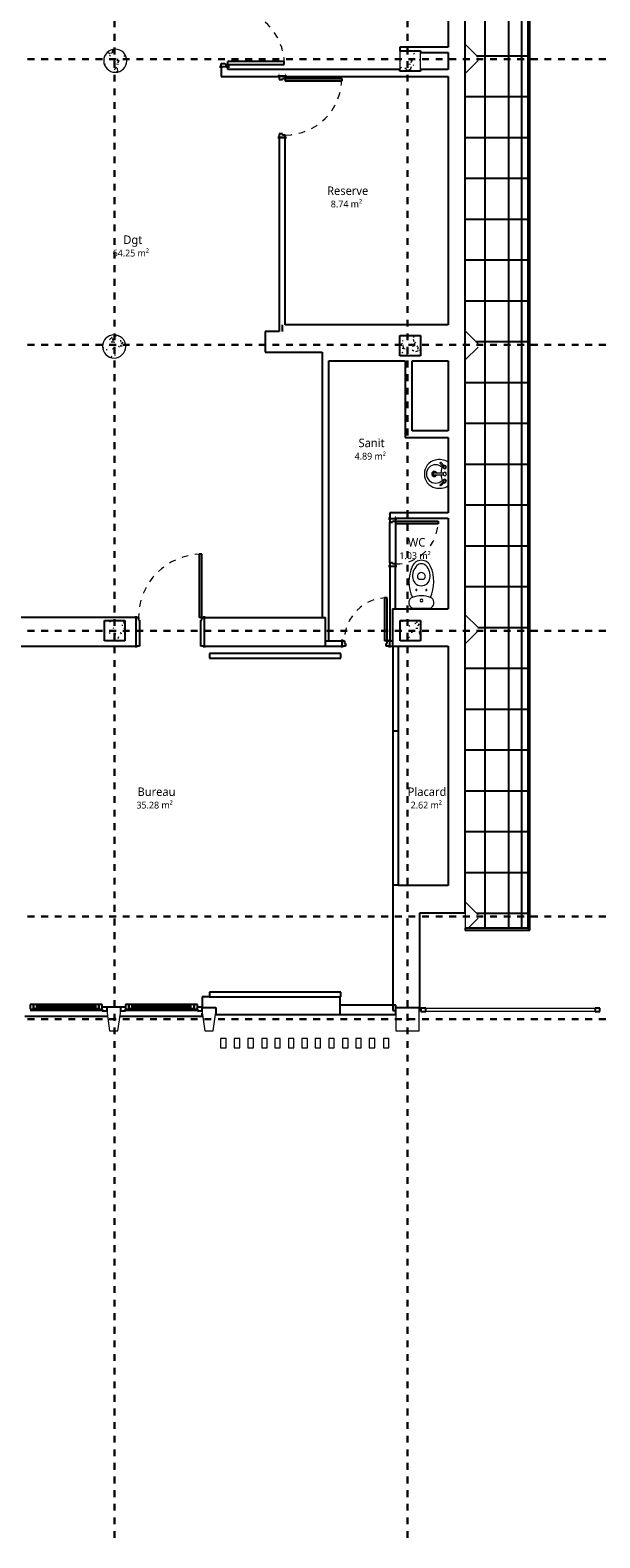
# Model space of a CAD drawing. Header units: metres. Extents: x -21.5 to 32.8, y -37.3 to -3.8.
# Tile 11 of 14: x 5.9 to 14.3, y -37.3 to -15.2. Entities that reach past the tile are written whole.
import ezdxf

# ---------------------------------------------------------------- set-up
doc = ezdxf.new("R2010")
doc.units = ezdxf.units.M
doc.linetypes.add('Ligne de quadrillage', pattern=[0.022225, 0.0127, -0.003175, 0.003175, -0.003175])
doc.linetypes.add('Tiret', pattern=[0.0025, 0.00125, -0.00125])
for name, color, linetype, lineweight in [('A-AREA-IDEN', 250, 'Continuous', 30), ('A-CLNG', 250, 'Continuous', 25), ('A-CLNG-PATT', 250, 'Continuous', 25), ('A-DOOR', 250, 'Continuous', 25), ('A-DOOR-FRAM', 250, 'Continuous', 25), ('A-GENM', 250, 'Continuous', 18), ('A-GLAZ', 250, 'Continuous', 25), ('A-GLAZ-CURT', 250, 'Continuous', 18), ('A-GLAZ-CWMG', 250, 'Continuous', 18), ('A-WALL', 250, 'Continuous', 25), ('I-WALL', 250, 'Continuous', 25), ('P-SANR-FIXT', 250, 'Continuous', 18), ('S-COLS', 250, 'Continuous', 18), ('S-GRID', 250, 'Continuous', 30)]:
    doc.layers.add(name, color=color, linetype=linetype, lineweight=lineweight)
doc.styles.add('Trebuchet MS', font='trebuc.ttf', dxfattribs={"height": 0.125})
doc.styles.add('Trebuchet MS_2', font='trebuc.ttf', dxfattribs={"height": 0.1})
pattern_1 = [(50, (0, 0), (0.3647987, -0.031967), [0.038, -0.419]), (355, (0, 0), (-0.070921, 0.382637), [0.03, -0.335]), (100.451, (0.03, -0.003), (0.294358, 0.3502047), [0.032, -0.356]), (46.184, (0, 0.102), (0.542072, -0.083569), [0.057, -0.629]), (96.636, (0.045, 0.095), (0.474956, 0.495204), [0.049, -0.534]), (351.184, (0, 0.102), (0.47449, 0.495128), [0.046, -0.503]), (21, (0.051, 0.076), (0.3035623, -0.204817), [0.038, -0.419]), (326, (0.051, 0.076), (0.1234774, 0.369045), [0.03, -0.335]), (71.451, (0.076, 0.059), (0.427234, 0.1635883), [0.032, -0.356]), (37.5, (0, 0), (0.0065432, 0.1688822), [0.017, -0.314, 0.017, -0.324, -0.337]), (37.5, (0, 0), (0.0065432, 0.1688822), [-0.672, 0.017, -0.32]), (7.5, (0, 0), (0.1340145, 0.2002052), [0.017, -0.177, 0.017, -0.307, -0.128]), (7.5, (0, 0), (0.1340145, 0.2002052), [-0.518, 0.017, -0.112]), (327.5, (-0.113, 0), (0.27126974, -0.0115642), [0.017, -0.11, 0.017, -0.379, -0.526]), (327.5, (-0.113, 0), (0.27126974, -0.0115642), [-0.523, 0.017, -0.509]), (317.5, (-0.164, 0), (0.2964495, 0.0511634), [0.017, -0.148, 0.017, -0.246, -0.373]), (317.5, (-0.164, 0), (0.2964495, 0.0511634), [-0.428, 0.017, -0.357])]
pattern_2 = [(180, (15.558, -22.168), (-7e-17, -0.6), []), (270, (15.558, -22.168), (0.6, 4e-17), [])]

# ---------------------------------------------------------------- blocks, each defined once
blk = doc.blocks.new('Poteaux porteurs 50 - Poteaux porteurs 1-508881-Niveau 1')
at = {"layer": 'S-COLS'}
for p, q in [((-10.941, -29.554), (-11.141, -29.554)), ((-11.141, -29.554), (-11.141, -29.635)), ((-11.141, -29.635), (-11.103, -29.894)), ((-10.98, -29.894), (-10.941, -29.635)), ((-10.941, -29.635), (-10.941, -29.554)), ((-11.103, -29.894), (-10.98, -29.894))]:
    blk.add_line(p, q, dxfattribs=at)
blk = doc.blocks.new('Poteaux porteurs 51 - Poteaux porteurs 1-508900-Niveau 1')
at = {"layer": 'S-COLS'}
for p, q in [((-10.941, -29.554), (-11.141, -29.554)), ((-11.141, -29.554), (-11.141, -29.635)), ((-11.141, -29.635), (-11.138, -29.658)), ((-11.138, -29.658), (-11.103, -29.894)), ((-10.98, -29.894), (-10.945, -29.658)), ((-10.945, -29.658), (-10.941, -29.635)), ((-10.941, -29.635), (-10.941, -29.554)), ((-11.103, -29.894), (-10.98, -29.894))]:
    blk.add_line(p, q, dxfattribs=at)
blk = doc.blocks.new('MR 1 Vantail - MR 1 Vantail-514338-Niveau 1')
at = {"layer": 'A-GLAZ'}
for p, q in [((-0.47, 0.027), (-0.53, 0.027)), ((-0.53, 0.027), (-0.53, -0.043)), ((-0.43, 0.017), (-0.48, 0.017)), ((-0.48, 0.017), (-0.48, -0.043)), ((-0.48, -0.043), (-0.48, 0.017)), ((-0.48, 0.017), (-0.47, 0.017)), ((0.47, 0.027), (-0.47, 0.027)), ((-0.47, 0.017), (-0.47, 0.027)), ((0.43, 0.017), (-0.43, 0.017)), ((-0.43, -0.043), (-0.43, 0.017)), ((0.48, 0.017), (0.43, 0.017)), ((0.43, 0.017), (0.43, -0.043)), ((0.47, 0.027), (0.47, 0.017)), ((0.53, 0.027), (0.47, 0.027)), ((0.47, 0.017), (0.48, 0.017)), ((0.48, -0.043), (0.48, 0.017)), ((0.48, 0.017), (0.48, -0.043)), ((0.53, -0.043), (0.53, 0.027)), ((-0.53, -0.043), (-0.48, -0.043)), ((-0.48, -0.043), (-0.43, -0.043)), ((0.43, -0.007), (-0.43, -0.007)), ((-0.43, -0.007), (-0.43, -0.019)), ((-0.43, -0.019), (0.43, -0.019)), ((-0.43, -0.043), (0.43, -0.043)), ((0.43, -0.019), (0.43, -0.007)), ((0.43, -0.043), (0.48, -0.043)), ((0.48, -0.043), (0.53, -0.043))]:
    blk.add_line(p, q, dxfattribs=at)
blk = doc.blocks.new('Meneau rectangulaire - 50 x 35-514339-Niveau 1')
at = {"layer": 'A-GLAZ-CWMG', "lineweight": 25}
for p, q in [((0, 0), (-0.07, 0)), ((0, -0.05), (0, 0)), ((-0.07, -0.027), (-0.07, -0.05)), ((-0.07, -0.05), (0, -0.05))]:
    blk.add_line(p, q, dxfattribs=at)
blk = doc.blocks.new('Meneau rectangulaire - 50 x 35-V7-Niveau 1')
at = {"layer": 'A-GLAZ-CWMG'}
blk.add_line((-11.211, -29.6), (-12.271, -29.6), dxfattribs=at)
blk = doc.blocks.new('Meneau rectangulaire - 50 x 35-514341-Niveau 1')
at = {"layer": 'A-GLAZ-CWMG', "lineweight": 25}
for p, q in [((-0.07, 0), (0, 0)), ((0, 0), (0, -0.05)), ((-0.07, -0.05), (-0.07, -0.027)), ((0, -0.05), (-0.07, -0.05))]:
    blk.add_line(p, q, dxfattribs=at)
blk = doc.blocks.new('Int_ Simple - PP _0_63m x 2_04m_-487402-Niveau 1')
at = {"layer": 'A-DOOR'}
for p, q in [((0.28, 0.67), (0.24, 0.67)), ((0.24, 0.67), (0.24, 0.04)), ((0.28, 0.04), (0.28, 0.67)), ((0.28, 0.04), (0.24, 0.04))]:
    blk.add_line(p, q, dxfattribs=at)
at = {"layer": 'A-DOOR', "lineweight": 35}
for p, q in [((-0.4, 0.04), (-0.4, 0.045)), ((-0.4, 0.045), (-0.37, 0.045)), ((-0.37, 0.04), (-0.4, 0.04)), ((-0.37, 0.045), (-0.37, 0.04)), ((0.3, 0.04), (0.3, 0.045)), ((0.3, 0.045), (0.33, 0.045)), ((0.33, 0.04), (0.3, 0.04)), ((0.33, 0.045), (0.33, 0.04)), ((-0.4, -0.045), (-0.4, -0.04)), ((-0.4, -0.04), (-0.37, -0.04)), ((-0.37, -0.045), (-0.4, -0.045)), ((-0.37, -0.04), (-0.37, -0.045)), ((0.3, -0.045), (0.3, -0.04)), ((0.3, -0.04), (0.33, -0.04)), ((0.33, -0.045), (0.3, -0.045)), ((0.33, -0.04), (0.33, -0.045))]:
    blk.add_line(p, q, dxfattribs=at)
at = {"layer": 'A-DOOR', "linetype": 'Tiret', "lineweight": 18}
blk.add_arc((0.28, 0.04), 0.63, 90, 180, dxfattribs=at)
at = {"layer": 'A-DOOR-FRAM'}
for p, q in [((-0.385, 0.04), (-0.35, 0.04)), ((-0.385, -0.04), (-0.385, 0.04)), ((-0.35, 0.04), (-0.35, 0)), ((0.28, 0.04), (0.315, 0.04)), ((0.28, 0), (0.28, 0.04)), ((0.315, 0.04), (0.315, -0.04)), ((-0.335, -0.04), (-0.385, -0.04)), ((-0.35, 0), (-0.335, 0)), ((-0.335, 0), (-0.335, -0.04)), ((0.265, 0), (0.28, 0)), ((0.265, -0.04), (0.265, 0)), ((0.315, -0.04), (0.265, -0.04))]:
    blk.add_line(p, q, dxfattribs=at)
blk = doc.blocks.new('Int_ Simple - PP _0_63m x 2_04m_-527112-Niveau 1')
at = {"layer": 'A-DOOR', "lineweight": 35}
for p, q in [((-0.37, 0.045), (-0.4, 0.045)), ((-0.4, 0.045), (-0.4, 0.04)), ((-0.4, 0.04), (-0.37, 0.04)), ((-0.37, 0.04), (-0.37, 0.045)), ((0.33, 0.045), (0.3, 0.045)), ((0.3, 0.045), (0.3, 0.04)), ((0.3, 0.04), (0.33, 0.04)), ((0.33, 0.04), (0.33, 0.045)), ((-0.37, -0.04), (-0.4, -0.04)), ((-0.4, -0.04), (-0.4, -0.045)), ((-0.4, -0.045), (-0.37, -0.045)), ((-0.37, -0.045), (-0.37, -0.04)), ((0.33, -0.04), (0.3, -0.04)), ((0.3, -0.04), (0.3, -0.045)), ((0.3, -0.045), (0.33, -0.045)), ((0.33, -0.045), (0.33, -0.04))]:
    blk.add_line(p, q, dxfattribs=at)
at = {"layer": 'A-DOOR'}
for p, q in [((0.28, -0.04), (0.24, -0.04)), ((0.24, -0.67), (0.24, -0.04)), ((0.28, -0.04), (0.28, -0.67)), ((0.28, -0.67), (0.24, -0.67))]:
    blk.add_line(p, q, dxfattribs=at)
at = {"layer": 'A-DOOR', "linetype": 'Tiret', "lineweight": 18}
blk.add_arc((0.28, -0.04), 0.63, 180, 270, dxfattribs=at)
at = {"layer": 'A-DOOR-FRAM'}
for p, q in [((-0.385, 0.04), (-0.385, -0.04)), ((-0.335, 0.04), (-0.385, 0.04)), ((-0.35, -0.04), (-0.35, 0)), ((-0.35, 0), (-0.335, 0)), ((-0.335, 0), (-0.335, 0.04)), ((0.315, 0.04), (0.265, 0.04)), ((0.265, 0.04), (0.265, 0)), ((0.265, 0), (0.28, 0)), ((0.28, 0), (0.28, -0.04)), ((0.315, -0.04), (0.315, 0.04)), ((-0.385, -0.04), (-0.35, -0.04)), ((0.28, -0.04), (0.315, -0.04))]:
    blk.add_line(p, q, dxfattribs=at)
blk = doc.blocks.new('WC à réservoir - WC à réservoir-288686-Niveau 1')
at = {"layer": 'P-SANR-FIXT'}
for p, q in [((0, 0.163), (-0.147, 0.163)), ((-0.147, 0.163), (-0.147, 0.154)), ((0.147, 0.163), (0, 0.163)), ((0.147, 0.154), (0.147, 0.163)), ((-0.043, -0.268), (-0.031, -0.255)), ((-0.031, -0.255), (0.031, -0.255)), ((0.031, -0.255), (0.043, -0.268))]:
    blk.add_line(p, q, dxfattribs=at)
for centre, radius, start, end in [((-0.103, 0.084), 0.0825, 122.2745, 248.8192), ((0.375, -0.225), 0.558, 155.3903, 203.7969), ((0, 0.325), 0.344, 246.8782, 293.1218), ((0, 0.052), 0.02, 0, 180), ((0, 0.052), 0.02, 180, 0), ((0.103, 0.084), 0.0825, 291.1808, 57.7255), ((-0.375, -0.225), 0.558, 336.2031, 24.6097), ((0, -0.293), 0.128, 89.9985, 170.9061), ((-0.073, -0.103), 0.00783, 0, 180), ((-0.073, -0.103), 0.00783, 180, 360), ((0, -0.293), 0.128, 42.4453, 90.0015), ((0.075, -0.103), 0.00783, 360, 180), ((0.075, -0.103), 0.00783, 180, 360), ((0, -0.293), 0.128, 9.0939, 42.4453), ((0.091, -0.308), 0.22, 170.9061, 224.3974), ((-0.008, -0.303), 0.05, 135, 197.1865), ((0, -0.301), 0.0581, 197.1865, 342.8171), ((0.008, -0.303), 0.05, 342.8171, 45), ((-0.091, -0.308), 0.22, 315.6026, 9.0939), ((0.001, -0.39), 0.15, 203.7969, 269.4689), ((-0.008, -0.404), 0.0816, 224.3974, 275.8355), ((-0.001, -0.39), 0.15, 270.5311, 336.2031), ((0.008, -0.404), 0.0816, 264.1645, 315.6026)]:
    blk.add_arc(centre, radius, start, end, dxfattribs=at)
blk = doc.blocks.new('Lavabo mural - 05 - 440mm x 350mm-290551-Niveau 1')
at = {"layer": 'P-SANR-FIXT'}
for p, q in [((-0.172, -0.11), (-0.117, -0.056)), ((-0.161, -0.121), (-0.107, -0.067)), ((-0.015, -0.215), (-0.015, -0.071)), ((0.015, -0.215), (0.015, -0.071)), ((0.164, -0.121), (0.11, -0.067)), ((0.175, -0.11), (0.12, -0.056))]:
    blk.add_line(p, q, dxfattribs=at)
for centre, radius, start, end in [((0.053, -0.131), 0.264, 150.3649, 193.6351), ((-0.053, -0.131), 0.264, 346.3649, 29.6351), ((-0.006, -0.145), 0.204, 193.6351, 271.6558), ((0, -0.184), 0.135, 135.4629, 45.0556), ((-0.101, -0.051), 0.025, 0, 180), ((-0.101, -0.051), 0.025, 180, 207.0533), ((-0.101, -0.051), 0.017, 360, 180), ((-0.101, -0.051), 0.017, 180, 198.0596), ((-0.101, -0.051), 0.017, 198.0596, 360), ((-0.101, -0.051), 0.025, 242.9467, 0), ((-0.002, 0.16), 0.267, 249.1986, 267.1093), ((0, -0.204), 0.0386, 112.8828, 180), ((0, -0.204), 0.0386, 180, 360), ((0, -0.051), 0.025, 0, 180), ((0, -0.051), 0.025, 180, 0), ((0, -0.204), 0.0235, 129.6826, 180), ((0, -0.204), 0.0235, 180, 360), ((0.006, -0.145), 0.204, 268.3442, 346.3649), ((-0.002, 0.16), 0.267, 273.5606, 291.3199), ((0, -0.204), 0.0386, 360, 67.1178), ((0, -0.204), 0.0235, 360, 50.3185), ((0.104, -0.051), 0.025, 360, 180), ((0.104, -0.051), 0.025, 180, 297.0533), ((0.104, -0.051), 0.017, 0, 180), ((0.104, -0.051), 0.017, 180, 0), ((0.104, -0.051), 0.025, 332.9467, 360)]:
    blk.add_arc(centre, radius, start, end, dxfattribs=at)
for centre, major_axis, ratio, start_param, end_param in [((-0.166, -0.116), (-0.00545, 0.00545), 0.274309, 0, 3.141593), ((0, -0.215), (-0.015, 0), 0.428525, 0, 3.141593), ((0.17, -0.116), (0.00545, 0.00545), 0.274309, 3.141593, 6.283185)]:
    blk.add_ellipse(centre, major_axis=major_axis, ratio=ratio, start_param=start_param, end_param=end_param, dxfattribs=at)
blk = doc.blocks.new('Int_ Simple - PP0_93x2_04-527800-Niveau 1')
at = {"layer": 'A-DOOR'}
for p, q in [((0.43, 1.14), (0.39, 1.14)), ((0.39, 1.14), (0.39, 0.21)), ((0.43, 0.21), (0.43, 1.14)), ((0.43, 0.21), (0.39, 0.21))]:
    blk.add_line(p, q, dxfattribs=at)
at = {"layer": 'A-DOOR', "lineweight": 35}
for p, q in [((-0.55, 0.21), (-0.55, 0.215)), ((-0.55, 0.215), (-0.52, 0.215)), ((-0.52, 0.21), (-0.55, 0.21)), ((-0.52, 0.215), (-0.52, 0.21)), ((0.45, 0.21), (0.45, 0.215)), ((0.45, 0.215), (0.48, 0.215)), ((0.48, 0.21), (0.45, 0.21)), ((0.48, 0.215), (0.48, 0.21)), ((-0.55, -0.215), (-0.55, -0.21)), ((-0.55, -0.21), (-0.52, -0.21)), ((-0.52, -0.215), (-0.55, -0.215)), ((-0.52, -0.21), (-0.52, -0.215)), ((0.45, -0.215), (0.45, -0.21)), ((0.45, -0.21), (0.48, -0.21)), ((0.48, -0.215), (0.45, -0.215)), ((0.48, -0.21), (0.48, -0.215))]:
    blk.add_line(p, q, dxfattribs=at)
at = {"layer": 'A-DOOR', "linetype": 'Tiret', "lineweight": 18}
blk.add_arc((0.43, 0.21), 0.93, 90, 180, dxfattribs=at)
at = {"layer": 'A-DOOR-FRAM'}
for p, q in [((-0.535, 0.21), (-0.5, 0.21)), ((-0.535, -0.21), (-0.535, 0.21)), ((-0.5, 0.21), (-0.5, 0.17)), ((-0.5, 0.17), (-0.485, 0.17)), ((-0.485, 0.17), (-0.485, -0.21)), ((0.415, 0.17), (0.43, 0.17)), ((0.415, -0.21), (0.415, 0.17)), ((0.43, 0.21), (0.465, 0.21)), ((0.43, 0.17), (0.43, 0.21)), ((0.465, 0.21), (0.465, -0.21)), ((-0.485, -0.21), (-0.535, -0.21)), ((0.465, -0.21), (0.415, -0.21))]:
    blk.add_line(p, q, dxfattribs=at)
blk = doc.blocks.new('Int_ Simple - PP _0_83m x 2_04m_-299284-Niveau 1')
at = {"layer": 'A-DOOR'}
for p, q in [((0.38, 0.88), (0.34, 0.88)), ((0.34, 0.88), (0.34, 0.05)), ((0.38, 0.05), (0.38, 0.88)), ((0.38, 0.05), (0.34, 0.05))]:
    blk.add_line(p, q, dxfattribs=at)
at = {"layer": 'A-DOOR', "lineweight": 35}
for p, q in [((-0.5, 0.05), (-0.5, 0.055)), ((-0.5, 0.055), (-0.47, 0.055)), ((-0.47, 0.05), (-0.5, 0.05)), ((-0.47, 0.055), (-0.47, 0.05)), ((0.4, 0.05), (0.4, 0.055)), ((0.4, 0.055), (0.43, 0.055)), ((0.43, 0.05), (0.4, 0.05)), ((0.43, 0.055), (0.43, 0.05)), ((-0.5, -0.055), (-0.5, -0.05)), ((-0.5, -0.05), (-0.47, -0.05)), ((-0.47, -0.055), (-0.5, -0.055)), ((-0.47, -0.05), (-0.47, -0.055)), ((0.4, -0.055), (0.4, -0.05)), ((0.4, -0.05), (0.43, -0.05)), ((0.43, -0.055), (0.4, -0.055)), ((0.43, -0.05), (0.43, -0.055))]:
    blk.add_line(p, q, dxfattribs=at)
at = {"layer": 'A-DOOR', "linetype": 'Tiret', "lineweight": 18}
blk.add_arc((0.38, 0.05), 0.83, 90, 180, dxfattribs=at)
at = {"layer": 'A-DOOR-FRAM'}
for p, q in [((-0.485, 0.05), (-0.45, 0.05)), ((-0.485, -0.05), (-0.485, 0.05)), ((-0.45, 0.05), (-0.45, 0.01)), ((-0.45, 0.01), (-0.435, 0.01)), ((-0.435, 0.01), (-0.435, -0.05)), ((0.365, 0.01), (0.38, 0.01)), ((0.365, -0.05), (0.365, 0.01)), ((0.38, 0.05), (0.415, 0.05)), ((0.38, 0.01), (0.38, 0.05)), ((0.415, 0.05), (0.415, -0.05)), ((-0.435, -0.05), (-0.485, -0.05)), ((0.415, -0.05), (0.365, -0.05))]:
    blk.add_line(p, q, dxfattribs=at)
blk = doc.blocks.new('Int_ Simple - PP _0_83m x 2_04m_-546547-Niveau 1')
at = {"layer": 'A-DOOR', "lineweight": 35}
for p, q in [((-0.47, 0.05), (-0.5, 0.05)), ((-0.5, 0.05), (-0.5, 0.045)), ((-0.5, 0.045), (-0.47, 0.045)), ((-0.47, 0.045), (-0.47, 0.05)), ((0.43, 0.05), (0.4, 0.05)), ((0.4, 0.05), (0.4, 0.045)), ((0.4, 0.045), (0.43, 0.045)), ((0.43, 0.045), (0.43, 0.05)), ((-0.47, -0.045), (-0.5, -0.045)), ((-0.5, -0.045), (-0.5, -0.05)), ((-0.5, -0.05), (-0.47, -0.05)), ((-0.47, -0.05), (-0.47, -0.045)), ((0.43, -0.045), (0.4, -0.045)), ((0.4, -0.045), (0.4, -0.05)), ((0.4, -0.05), (0.43, -0.05)), ((0.43, -0.05), (0.43, -0.045))]:
    blk.add_line(p, q, dxfattribs=at)
at = {"layer": 'A-DOOR'}
for p, q in [((0.38, -0.045), (0.34, -0.045)), ((0.34, -0.875), (0.34, -0.045)), ((0.38, -0.045), (0.38, -0.875)), ((0.38, -0.875), (0.34, -0.875))]:
    blk.add_line(p, q, dxfattribs=at)
at = {"layer": 'A-DOOR', "linetype": 'Tiret', "lineweight": 18}
blk.add_arc((0.38, -0.045), 0.83, 180, 270, dxfattribs=at)
at = {"layer": 'A-DOOR-FRAM'}
for p, q in [((-0.485, 0.045), (-0.485, -0.045)), ((-0.435, 0.045), (-0.485, 0.045)), ((-0.435, -0.005), (-0.435, 0.045)), ((0.415, 0.045), (0.365, 0.045)), ((0.365, 0.045), (0.365, -0.005)), ((0.415, -0.045), (0.415, 0.045)), ((-0.485, -0.045), (-0.45, -0.045)), ((-0.45, -0.045), (-0.45, -0.005)), ((-0.45, -0.005), (-0.435, -0.005)), ((0.365, -0.005), (0.38, -0.005)), ((0.38, -0.005), (0.38, -0.045)), ((0.38, -0.045), (0.415, -0.045))]:
    blk.add_line(p, q, dxfattribs=at)
blk = doc.blocks.new('décoration6 - décoration-622871-Niveau 1')
at = {"layer": 'A-GENM'}
for p, q in [((20.394, -28.197), (20.206, -28.008)), ((20.206, -28.435), (20.394, -28.246))]:
    blk.add_line(p, q, dxfattribs=at)
blk = doc.blocks.new('décoration7 - décoration-622906-Niveau 1')
at = {"layer": 'A-GENM'}
for p, q in [((20.394, -28.197), (20.206, -28.008)), ((20.206, -28.435), (20.394, -28.246))]:
    blk.add_line(p, q, dxfattribs=at)
blk = doc.blocks.new('décoration8 - décoration-622923-Niveau 1')
at = {"layer": 'A-GENM'}
for p, q in [((20.394, -28.197), (20.206, -28.008)), ((20.206, -28.435), (20.394, -28.246))]:
    blk.add_line(p, q, dxfattribs=at)
blk = doc.blocks.new('décoration9 - décoration-622940-Niveau 1')
at = {"layer": 'A-GENM'}
for p, q in [((20.394, -28.197), (20.206, -28.008)), ((20.206, -28.167), (20.206, -28.394)), ((20.247, -28.394), (20.394, -28.246)), ((20.206, -28.435), (20.219, -28.421)), ((20.206, -28.421), (20.206, -28.435))]:
    blk.add_line(p, q, dxfattribs=at)
blk = doc.blocks.new('Plafonds 2 - Plafonds 2-623258-Niveau 1')
at = {"layer": 'A-CLNG-PATT'}
h = blk.add_hatch(dxfattribs=at)
h.set_pattern_fill('FP_7', color=256, style=0, pattern_type=2)
h.set_pattern_definition([(270, (12.168, -22.168), (0.451, 3e-17), []), (0, (12.168, -22.168), (0, 0.6), [])])
h.paths.add_polyline_path([(12.963, -28.388), (12.963, -11.436), (12.515, -11.436), (12.515, -11.454), (12.326, -11.642), (12.326, -15.4), (12.515, -15.588), (12.515, -15.637), (12.326, -15.826), (12.326, -19.611), (12.515, -19.8), (12.515, -19.849), (12.326, -20.038), (12.326, -23.783), (12.515, -23.971), (12.515, -24.021), (12.326, -24.209), (12.326, -28.002), (12.515, -28.191), (12.515, -28.24), (12.367, -28.388), (12.515, -28.388)])
h = blk.add_hatch(dxfattribs=at)
h.set_pattern_fill('FP_6', color=256, style=0, pattern_type=2)
h.set_pattern_definition(pattern_2)
h.paths.add_polyline_path([(13.249, -28.388), (13.249, -11.436), (12.963, -11.436), (12.963, -28.388), (13.096, -28.388)])
h = blk.add_hatch(dxfattribs=at)
h.set_pattern_fill('FP_6', color=256, style=0, pattern_type=2)
h.set_pattern_definition(pattern_2)
h.paths.add_polyline_path([(21.012, -28.388), (21.012, -11.436), (20.721, -11.436), (20.721, -28.388)])
h = blk.add_hatch(dxfattribs=at)
h.set_pattern_fill('FP_5', color=256, style=0, pattern_type=2)
h.set_pattern_definition([(90, (20.366, -22.168), (-0.439, 3e-17), []), (180, (20.366, -22.168), (-7e-17, -0.6), [])])
h.paths.add_polyline_path([(21.55, -28.388), (21.424, -28.262), (21.424, -28.162), (21.578, -28.008), (21.578, -24.219), (21.424, -24.065), (21.424, -23.965), (21.578, -23.811), (21.578, -20.023), (21.424, -19.869), (21.424, -19.769), (21.578, -19.615), (21.578, -15.83), (21.424, -15.676), (21.424, -15.576), (21.578, -15.422), (21.578, -11.658), (21.424, -11.504), (21.424, -11.436), (21.012, -11.436), (21.012, -28.388), (21.424, -28.388)])
at = {"layer": 'A-CLNG'}
for p, q in [((13.279, -11.409), (12.326, -11.409)), ((12.326, -11.409), (12.326, -11.436)), ((12.326, -11.436), (13.279, -11.436)), ((12.963, -11.436), (12.963, -28.388)), ((13.279, -11.436), (13.249, -11.436)), ((13.249, -11.436), (13.249, -28.388)), ((13.279, -11.436), (13.279, -11.409)), ((13.279, -28.388), (13.279, -11.436)), ((21.578, -11.409), (20.612, -11.409)), ((20.612, -11.409), (20.612, -11.436)), ((20.612, -11.436), (21.578, -11.436)), ((20.721, -11.436), (20.612, -11.436)), ((20.612, -11.436), (20.612, -28.388)), ((20.721, -28.388), (20.721, -11.436)), ((21.012, -11.436), (21.012, -28.388)), ((21.578, -11.436), (21.578, -11.409)), ((13.279, -28.388), (12.326, -28.388)), ((12.326, -28.388), (12.326, -28.415)), ((12.326, -28.415), (13.279, -28.415)), ((13.249, -28.388), (13.279, -28.388)), ((13.279, -28.415), (13.279, -28.388)), ((21.578, -28.388), (20.612, -28.388)), ((20.612, -28.388), (20.612, -28.415)), ((20.612, -28.388), (20.721, -28.388)), ((20.612, -28.415), (21.578, -28.415)), ((21.578, -28.415), (21.578, -28.388))]:
    blk.add_line(p, q, dxfattribs=at)
blk = doc.blocks.new('Panneau système - Vitré-623736-Niveau 1')
at = {"layer": 'A-GLAZ-CURT'}
for p, q in [((1.245, 0.045), (-1.245, 0.045)), ((-1.245, 0.045), (-1.245, 0.005)), ((-1.245, 0.005), (1.245, 0.005)), ((1.245, 0.005), (1.245, 0.045))]:
    blk.add_line(p, q, dxfattribs=at)
blk = doc.blocks.new('Meneau rectangulaire - 50 x 35 Alu bleu-623737-Niveau 1')
at = {"layer": 'A-GLAZ-CWMG', "lineweight": 25}
for p, q in [((0, 0), (-0.07, 0)), ((-0.07, 0), (-0.07, -0.05)), ((0, -0.05), (0, 0)), ((-0.07, -0.05), (0, -0.05))]:
    blk.add_line(p, q, dxfattribs=at)
blk = doc.blocks.new('Meneau rectangulaire - 50 x 35 Alu bleu-623738-Niveau 1')
at = {"layer": 'A-GLAZ-CWMG', "lineweight": 25}
for p, q in [((-0.07, 0), (0, 0)), ((-0.07, -0.05), (-0.07, 0)), ((0, 0), (0, -0.05)), ((0, -0.05), (-0.07, -0.05))]:
    blk.add_line(p, q, dxfattribs=at)
blk = doc.blocks.new('Elements de façade - Elements de façade-643253-Niveau 1')
at = {"layer": 'A-GENM'}
for p, q in [((11.205, -30.009), (11.125, -30.009)), ((11.125, -30.009), (11.125, -30.147)), ((11.205, -30.147), (11.205, -30.009)), ((11.125, -30.147), (11.205, -30.147))]:
    blk.add_line(p, q, dxfattribs=at)
blk = doc.blocks.new('Elements de façade1 - Elements de façade-643327-Niveau 1')
at = {"layer": 'A-GENM'}
for p, q in [((11.205, -30.009), (11.125, -30.009)), ((11.125, -30.009), (11.125, -30.147)), ((11.205, -30.147), (11.205, -30.009)), ((11.125, -30.147), (11.205, -30.147))]:
    blk.add_line(p, q, dxfattribs=at)
blk = doc.blocks.new('Elements de façade2 - Elements de façade-643345-Niveau 1')
at = {"layer": 'A-GENM'}
for p, q in [((11.205, -30.009), (11.125, -30.009)), ((11.125, -30.009), (11.125, -30.147)), ((11.205, -30.147), (11.205, -30.009)), ((11.125, -30.147), (11.205, -30.147))]:
    blk.add_line(p, q, dxfattribs=at)
blk = doc.blocks.new('Elements de façade3 - Elements de façade-643363-Niveau 1')
at = {"layer": 'A-GENM'}
for p, q in [((11.205, -30.009), (11.125, -30.009)), ((11.125, -30.009), (11.125, -30.147)), ((11.205, -30.147), (11.205, -30.009)), ((11.125, -30.147), (11.205, -30.147))]:
    blk.add_line(p, q, dxfattribs=at)
blk = doc.blocks.new('Elements de façade4 - Elements de façade-643381-Niveau 1')
at = {"layer": 'A-GENM'}
for p, q in [((11.205, -30.009), (11.125, -30.009)), ((11.125, -30.009), (11.125, -30.147)), ((11.205, -30.147), (11.205, -30.009)), ((11.125, -30.147), (11.205, -30.147))]:
    blk.add_line(p, q, dxfattribs=at)
blk = doc.blocks.new('Elements de façade5 - Elements de façade-643399-Niveau 1')
at = {"layer": 'A-GENM'}
for p, q in [((11.205, -30.009), (11.125, -30.009)), ((11.125, -30.009), (11.125, -30.147)), ((11.205, -30.147), (11.205, -30.009)), ((11.125, -30.147), (11.205, -30.147))]:
    blk.add_line(p, q, dxfattribs=at)
blk = doc.blocks.new('Elements de façade6 - Elements de façade-643417-Niveau 1')
at = {"layer": 'A-GENM'}
for p, q in [((11.205, -30.009), (11.125, -30.009)), ((11.125, -30.009), (11.125, -30.147)), ((11.205, -30.147), (11.205, -30.009)), ((11.125, -30.147), (11.205, -30.147))]:
    blk.add_line(p, q, dxfattribs=at)
blk = doc.blocks.new('Elements de façade7 - Elements de façade-643435-Niveau 1')
at = {"layer": 'A-GENM'}
for p, q in [((11.205, -30.009), (11.125, -30.009)), ((11.125, -30.009), (11.125, -30.147)), ((11.205, -30.147), (11.205, -30.009)), ((11.125, -30.147), (11.205, -30.147))]:
    blk.add_line(p, q, dxfattribs=at)
blk = doc.blocks.new('Elements de façade8 - Elements de façade-643453-Niveau 1')
at = {"layer": 'A-GENM'}
for p, q in [((11.205, -30.009), (11.125, -30.009)), ((11.125, -30.009), (11.125, -30.147)), ((11.205, -30.147), (11.205, -30.009)), ((11.125, -30.147), (11.205, -30.147))]:
    blk.add_line(p, q, dxfattribs=at)
blk = doc.blocks.new('Elements de façade9 - Elements de façade-643471-Niveau 1')
at = {"layer": 'A-GENM'}
for p, q in [((11.205, -30.009), (11.125, -30.009)), ((11.125, -30.009), (11.125, -30.147)), ((11.205, -30.147), (11.205, -30.009)), ((11.125, -30.147), (11.205, -30.147))]:
    blk.add_line(p, q, dxfattribs=at)
blk = doc.blocks.new('Elements de façade10 - Elements de façade-643489-Niveau 1')
at = {"layer": 'A-GENM'}
for p, q in [((11.205, -30.009), (11.125, -30.009)), ((11.125, -30.009), (11.125, -30.147)), ((11.205, -30.147), (11.205, -30.009)), ((11.125, -30.147), (11.205, -30.147))]:
    blk.add_line(p, q, dxfattribs=at)
blk = doc.blocks.new('Elements de façade11 - Elements de façade-643507-Niveau 1')
at = {"layer": 'A-GENM'}
for p, q in [((11.205, -30.009), (11.125, -30.009)), ((11.125, -30.009), (11.125, -30.147)), ((11.205, -30.147), (11.205, -30.009)), ((11.125, -30.147), (11.205, -30.147))]:
    blk.add_line(p, q, dxfattribs=at)
blk = doc.blocks.new('Elements de façade12 - Elements de façade-643525-Niveau 1')
at = {"layer": 'A-GENM'}
for p, q in [((11.205, -30.009), (11.125, -30.009)), ((11.125, -30.009), (11.125, -30.147)), ((11.205, -30.147), (11.205, -30.009)), ((11.125, -30.147), (11.205, -30.147))]:
    blk.add_line(p, q, dxfattribs=at)

msp = doc.modelspace()

# ---------------------------------------------------------------- hatches: boundary and pattern name
at = {"layer": 'S-COLS'}
h = msp.add_hatch(dxfattribs=at)
h.set_pattern_fill('FP_1', color=256, style=0, pattern_type=2)
h.set_pattern_definition(pattern_1)
h.paths.add_polyline_path([(7.181, -15.81), (7.225, -15.805), (7.266, -15.788), (7.302, -15.761), (7.329, -15.725), (7.346, -15.684), (7.351, -15.64), (7.346, -15.596), (7.329, -15.555), (7.302, -15.52), (7.266, -15.493), (7.225, -15.476), (7.181, -15.47), (7.137, -15.476), (7.096, -15.493), (7.061, -15.52), (7.034, -15.555), (7.017, -15.596), (7.011, -15.64), (7.017, -15.684), (7.034, -15.725), (7.061, -15.761), (7.096, -15.788), (7.137, -15.805)])
h = msp.add_hatch(dxfattribs=at)
h.set_pattern_fill('FP_1', color=256, style=0, pattern_type=2)
h.set_pattern_definition(pattern_1)
h.paths.add_polyline_path([(11.667, -15.796), (11.667, -15.496), (11.367, -15.496), (11.367, -15.796)])
h = msp.add_hatch(dxfattribs=at)
h.set_pattern_fill('FP_1', color=256, style=0, pattern_type=2)
h.set_pattern_definition(pattern_1)
h.paths.add_polyline_path([(7.164, -20.009), (7.208, -20.003), (7.249, -19.986), (7.284, -19.959), (7.311, -19.924), (7.328, -19.883), (7.334, -19.839), (7.328, -19.795), (7.311, -19.754), (7.284, -19.719), (7.249, -19.692), (7.208, -19.675), (7.164, -19.669), (7.12, -19.675), (7.079, -19.692), (7.044, -19.719), (7.017, -19.754), (7, -19.795), (6.994, -19.839), (7, -19.883), (7.017, -19.924), (7.044, -19.959), (7.079, -19.986), (7.12, -20.003)])
h = msp.add_hatch(dxfattribs=at)
h.set_pattern_fill('FP_1', color=256, style=0, pattern_type=2)
h.set_pattern_definition(pattern_1)
h.paths.add_polyline_path([(11.667, -19.979), (11.667, -19.679), (11.367, -19.679), (11.367, -19.979)])
h = msp.add_hatch(dxfattribs=at)
h.set_pattern_fill('FP_1', color=256, style=0, pattern_type=2)
h.set_pattern_definition(pattern_1)
h.paths.add_polyline_path([(7.321, -24.166), (7.321, -23.866), (7.021, -23.866), (7.021, -24.166)])
h = msp.add_hatch(dxfattribs=at)
h.set_pattern_fill('FP_1', color=256, style=0, pattern_type=2)
h.set_pattern_definition(pattern_1)
h.paths.add_polyline_path([(11.671, -24.166), (11.671, -23.866), (11.371, -23.866), (11.371, -24.166)])

# ---------------------------------------------------------------- linework, layer by layer
at = {"layer": 'A-WALL'}
for p, q in [((9.636, -19.521), (9.636, -19.621)), ((8.566, -29.398), (8.459, -29.398)), ((8.459, -29.398), (8.459, -29.554)), ((10.485, -29.398), (10.485, -29.658)), ((7.066, -29.684), (5.851, -29.684)), ((6.989, -29.544), (7.329, -29.544)), ((8.459, -29.684), (7.251, -29.684)), ((8.389, -29.544), (8.459, -29.544)), ((8.459, -29.554), (8.659, -29.554)), ((8.459, -29.684), (8.459, -29.635)), ((8.462, -29.658), (8.459, -29.635)), ((8.459, -29.658), (8.462, -29.658)), ((8.659, -29.635), (8.655, -29.658)), ((8.655, -29.658), (11.307, -29.658)), ((8.659, -29.554), (8.659, -29.635)), ((11.307, -29.518), (10.485, -29.518)), ((11.307, -29.658), (11.307, -29.518))]:
    msp.add_line(p, q, dxfattribs=at)
at = {"layer": 'I-WALL'}
for p, q in [((12.326, -28.161), (12.326, -11.174)), ((12.076, -11.674), (12.076, -15.441)), ((12.076, -15.441), (11.367, -15.441)), ((11.367, -15.441), (11.367, -15.496)), ((11.367, -15.496), (11.667, -15.496)), ((11.667, -15.496), (11.667, -15.521)), ((8.736, -15.729), (8.736, -15.871)), ((8.836, -15.729), (8.736, -15.729)), ((8.836, -15.771), (8.836, -15.729)), ((11.667, -15.521), (12.076, -15.521)), ((12.076, -15.521), (12.076, -15.771)), ((8.736, -15.871), (9.591, -15.871)), ((11.367, -15.771), (8.836, -15.771)), ((9.591, -15.871), (9.591, -15.867)), ((9.591, -15.867), (9.681, -15.867)), ((9.681, -15.867), (9.681, -15.871)), ((9.681, -15.871), (12.076, -15.871)), ((11.367, -15.796), (11.367, -15.771)), ((11.667, -15.796), (11.367, -15.796)), ((12.076, -15.771), (11.667, -15.771)), ((11.667, -15.771), (11.667, -15.796)), ((12.076, -15.871), (12.076, -19.521)), ((9.681, -16.767), (9.591, -16.767)), ((9.591, -16.767), (9.591, -19.621)), ((9.681, -19.521), (9.681, -16.767)), ((9.591, -19.621), (9.386, -19.621)), ((9.386, -19.621), (9.386, -19.921)), ((12.076, -19.521), (9.681, -19.521)), ((11.367, -19.979), (11.367, -19.679)), ((11.367, -19.679), (11.667, -19.679)), ((11.667, -19.679), (11.667, -19.979)), ((9.386, -19.921), (10.223, -19.921)), ((10.223, -19.921), (10.223, -23.823)), ((10.323, -24.163), (10.323, -20.051)), ((10.323, -20.051), (11.445, -20.051)), ((11.667, -19.979), (11.367, -19.979)), ((11.445, -20.051), (11.445, -21.178)), ((11.545, -21.078), (11.545, -20.051)), ((11.545, -20.051), (12.076, -20.051)), ((12.076, -20.051), (12.076, -21.078)), ((11.445, -21.178), (12.076, -21.178)), ((12.076, -21.078), (11.545, -21.078)), ((12.076, -21.178), (12.076, -22.283)), ((11.219, -22.283), (11.219, -22.355)), ((12.076, -22.283), (11.219, -22.283)), ((11.304, -22.363), (12.076, -22.363)), ((12.076, -22.363), (12.076, -23.693)), ((11.219, -23.02), (11.219, -22.42)), ((11.299, -22.405), (11.299, -23.035)), ((11.219, -23.085), (11.219, -24.163)), ((11.299, -23.693), (11.299, -23.085)), ((11.259, -23.693), (11.259, -24.243)), ((11.259, -23.693), (12.076, -23.693)), ((7.487, -23.823), (4.329, -23.823)), ((7.021, -24.166), (7.021, -23.866)), ((7.021, -23.866), (7.321, -23.866)), ((7.321, -23.866), (7.321, -24.166)), ((7.487, -24.243), (7.487, -23.823)), ((8.487, -23.823), (8.487, -24.243)), ((8.487, -23.823), (10.273, -23.823)), ((10.273, -24.243), (10.273, -23.823)), ((11.371, -24.166), (11.371, -23.866)), ((11.371, -23.866), (11.671, -23.866)), ((11.671, -23.866), (11.671, -24.166)), ((4.459, -24.243), (7.487, -24.243)), ((7.321, -24.166), (7.021, -24.166)), ((8.487, -24.243), (10.515, -24.243)), ((10.498, -24.35), (8.566, -24.35)), ((8.566, -24.35), (8.566, -24.42)), ((10.273, -24.163), (10.515, -24.163)), ((10.498, -24.42), (10.498, -24.35)), ((10.515, -24.243), (10.515, -24.163)), ((11.215, -24.163), (11.215, -24.243)), ((11.215, -24.163), (11.259, -24.163)), ((11.215, -24.243), (12.076, -24.243)), ((11.26, -24.243), (11.26, -29.598)), ((11.34, -24.243), (11.34, -27.761)), ((11.671, -24.166), (11.371, -24.166)), ((12.076, -24.243), (12.076, -27.761)), ((8.566, -24.42), (10.498, -24.42)), ((11.26, -25.489), (11.34, -25.489)), ((11.34, -27.754), (11.26, -27.754)), ((12.076, -27.761), (11.34, -27.761)), ((11.66, -29.598), (11.66, -28.161)), ((11.66, -28.161), (12.326, -28.161)), ((10.498, -29.328), (8.566, -29.328)), ((8.566, -29.328), (8.566, -29.398)), ((8.566, -29.398), (10.498, -29.398)), ((10.498, -29.398), (10.498, -29.328)), ((11.26, -29.598), (11.307, -29.598)), ((11.307, -29.554), (11.647, -29.554)), ((11.647, -29.554), (11.647, -29.598)), ((11.647, -29.598), (11.66, -29.598))]:
    msp.add_line(p, q, dxfattribs=at)
at = {"layer": 'S-COLS'}
for p, q in [((11.667, -15.496), (11.367, -15.496)), ((11.367, -15.496), (11.367, -15.771)), ((11.667, -15.521), (11.667, -15.496)), ((11.667, -15.771), (11.667, -15.521)), ((11.367, -15.771), (11.367, -15.796)), ((11.367, -15.796), (11.667, -15.796)), ((11.667, -15.796), (11.667, -15.771)), ((11.667, -19.679), (11.367, -19.679)), ((11.367, -19.679), (11.367, -19.979)), ((11.667, -19.979), (11.667, -19.679)), ((11.367, -19.979), (11.667, -19.979)), ((7.321, -23.866), (7.021, -23.866)), ((7.021, -23.866), (7.021, -24.166)), ((7.321, -24.166), (7.321, -23.866)), ((11.671, -23.866), (11.371, -23.866)), ((11.371, -23.866), (11.371, -24.166)), ((11.671, -24.166), (11.671, -23.866)), ((7.021, -24.166), (7.321, -24.166)), ((11.371, -24.166), (11.671, -24.166)), ((11.647, -29.554), (11.307, -29.554)), ((11.307, -29.554), (11.307, -29.598)), ((11.307, -29.598), (11.307, -29.894)), ((11.647, -29.598), (11.647, -29.554)), ((11.647, -29.894), (11.647, -29.598)), ((11.307, -29.894), (11.647, -29.894))]:
    msp.add_line(p, q, dxfattribs=at)
for centre, start, end in [((7.181, -15.64), 0, 180), ((7.181, -15.64), 180, 360), ((7.164, -19.839), 0, 180), ((7.164, -19.839), 180, 360)]:
    msp.add_arc(centre, 0.17, start, end, dxfattribs=at)
at = {"layer": 'S-GRID', "linetype": 'Ligne de quadrillage'}
for p, q in [((7.171, -37.347), (7.171, -4.451)), ((11.477, -37.347), (11.477, -4.451)), ((-21.508, -15.616), (32.124, -15.616)), ((-21.508, -19.816), (32.124, -19.816)), ((-21.508, -24.016), (32.124, -24.016)), ((-21.508, -28.216), (32.124, -28.216)), ((-21.508, -29.724), (32.124, -29.724))]:
    msp.add_line(p, q, dxfattribs=at)

# ---------------------------------------------------------------- block references
at = {"layer": 'A-CLNG'}
msp.add_blockref('Plafonds 2 - Plafonds 2-623258-Niveau 1', (0, 0), dxfattribs=at)
at = {"layer": 'A-DOOR'}
for name, p, rotation in [('Int_ Simple - PP _0_83m x 2_04m_-299284-Niveau 1', (8.786, -15.314), 269.9999999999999), ('Int_ Simple - PP _0_83m x 2_04m_-546547-Niveau 1', (9.636, -16.282), 89.99999999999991), ('Int_ Simple - PP _0_63m x 2_04m_-527112-Niveau 1', (11.259, -22.685), 89.99999999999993)]:
    msp.add_blockref(name, p, dxfattribs=dict(at, rotation=rotation))
for name, p in [('Int_ Simple - PP0_93x2_04-527800-Niveau 1', (8.022, -24.033)), ('Int_ Simple - PP _0_63m x 2_04m_-487402-Niveau 1', (10.9, -24.203))]:
    msp.add_blockref(name, p, dxfattribs=at)
at = {"layer": 'A-GENM'}
for name, p in [('décoration6 - décoration-622871-Niveau 1', (-7.879, 12.609)), ('décoration7 - décoration-622906-Niveau 1', (-7.879, 8.397)), ('décoration8 - décoration-622923-Niveau 1', (-7.879, 4.226)), ('décoration9 - décoration-622940-Niveau 1', (-7.879, 0.006)), ('Elements de façade12 - Elements de façade-643525-Niveau 1', (-2.396, 0)), ('Elements de façade11 - Elements de façade-643507-Niveau 1', (-2.195, 0)), ('Elements de façade10 - Elements de façade-643489-Niveau 1', (-1.994, 0)), ('Elements de façade9 - Elements de façade-643471-Niveau 1', (-1.789, 0)), ('Elements de façade8 - Elements de façade-643453-Niveau 1', (-1.598, 0)), ('Elements de façade7 - Elements de façade-643435-Niveau 1', (-1.399, 0)), ('Elements de façade6 - Elements de façade-643417-Niveau 1', (-1.2, 0)), ('Elements de façade5 - Elements de façade-643399-Niveau 1', (-1.006, 0)), ('Elements de façade4 - Elements de façade-643381-Niveau 1', (-0.805, 0)), ('Elements de façade3 - Elements de façade-643363-Niveau 1', (-0.601, 0)), ('Elements de façade2 - Elements de façade-643345-Niveau 1', (-0.407, 0)), ('Elements de façade1 - Elements de façade-643327-Niveau 1', (-0.209, 0)), ('Elements de façade - Elements de façade-643253-Niveau 1', (0, 0))]:
    msp.add_blockref(name, p, dxfattribs=at)
at = {"layer": 'A-GLAZ', "rotation": 180}
for p in [(6.459, -29.55), (7.859, -29.55)]:
    msp.add_blockref('MR 1 Vantail - MR 1 Vantail-514338-Niveau 1', p, dxfattribs=at)
at = {"layer": 'A-GLAZ-CURT'}
msp.add_blockref('Panneau système - Vitré-623736-Niveau 1', (12.991, -29.614), dxfattribs=at)
at = {"layer": 'A-GLAZ-CWMG'}
for name, p in [('Meneau rectangulaire - 50 x 35-V7-Niveau 1', (18.2, 0)), ('Meneau rectangulaire - 50 x 35-514339-Niveau 1', (7.059, -29.55)), ('Meneau rectangulaire - 50 x 35-V7-Niveau 1', (19.6, 0)), ('Meneau rectangulaire - 50 x 35-514339-Niveau 1', (8.459, -29.55))]:
    msp.add_blockref(name, p, dxfattribs=at)
at = {"layer": 'A-GLAZ-CWMG', "extrusion": (0, 0, -1)}
msp.add_blockref('Meneau rectangulaire - 50 x 35-514341-Niveau 1', (-7.259, -29.55), dxfattribs=at)
at = {"layer": 'A-GLAZ-CWMG', "rotation": 180}
msp.add_blockref('Meneau rectangulaire - 50 x 35 Alu bleu-623737-Niveau 1', (11.676, -29.614), dxfattribs=at)
at = {"layer": 'A-GLAZ-CWMG', "extrusion": (0, 0, -1), "rotation": 180}
msp.add_blockref('Meneau rectangulaire - 50 x 35 Alu bleu-623738-Niveau 1', (-14.306, -29.614), dxfattribs=at)
at = {"layer": 'P-SANR-FIXT'}
for name, p, rotation in [('Lavabo mural - 05 - 440mm x 350mm-290551-Niveau 1', (12.076, -21.713), 269.9999999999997), ('WC à réservoir - WC à réservoir-288686-Niveau 1', (11.682, -23.521), 180)]:
    msp.add_blockref(name, p, dxfattribs=dict(at, rotation=rotation))
at = {"layer": 'S-COLS'}
for name, p in [('Poteaux porteurs 50 - Poteaux porteurs 1-508881-Niveau 1', (18.2, 0)), ('Poteaux porteurs 51 - Poteaux porteurs 1-508900-Niveau 1', (19.6, 0))]:
    msp.add_blockref(name, p, dxfattribs=at)

# ---------------------------------------------------------------- texts
at = {"layer": 'A-AREA-IDEN', "attachment_point": 1}
for s, insert, char_height, width, style in [('Reserve', (10.296, -17.488), 0.125, 0.74557, 'Trebuchet MS'), ('8.74 m²', (10.35, -17.696), 0.1, 0.61329, 'Trebuchet MS_2'), ('Dgt', (7.299, -18.208), 0.125, 0.32468, 'Trebuchet MS'), ('64.25 m²', (7.142, -18.417), 0.1, 0.70548, 'Trebuchet MS_2'), ('Sanit', (10.758, -21.194), 0.125, 0.473, 'Trebuchet MS'), ('4.89 m²', (10.7, -21.402), 0.1, 0.61329, 'Trebuchet MS_2'), ('WC', (11.485, -22.655), 0.125, 0.30865, 'Trebuchet MS'), ('1.03 m²', (11.359, -22.864), 0.1, 0.61329, 'Trebuchet MS_2'), ('Bureau', (7.508, -26.32), 0.125, 0.6654, 'Trebuchet MS'), ('Placard', (11.481, -26.32), 0.125, 0.71751, 'Trebuchet MS'), ('35.28 m²', (7.492, -26.529), 0.1, 0.70548, 'Trebuchet MS_2'), ('2.62 m²', (11.524, -26.529), 0.1, 0.61329, 'Trebuchet MS_2')]:
    msp.add_mtext(s, dxfattribs=dict(at, insert=insert, char_height=char_height, width=width, style=style))

doc.saveas('drawing.dxf')
